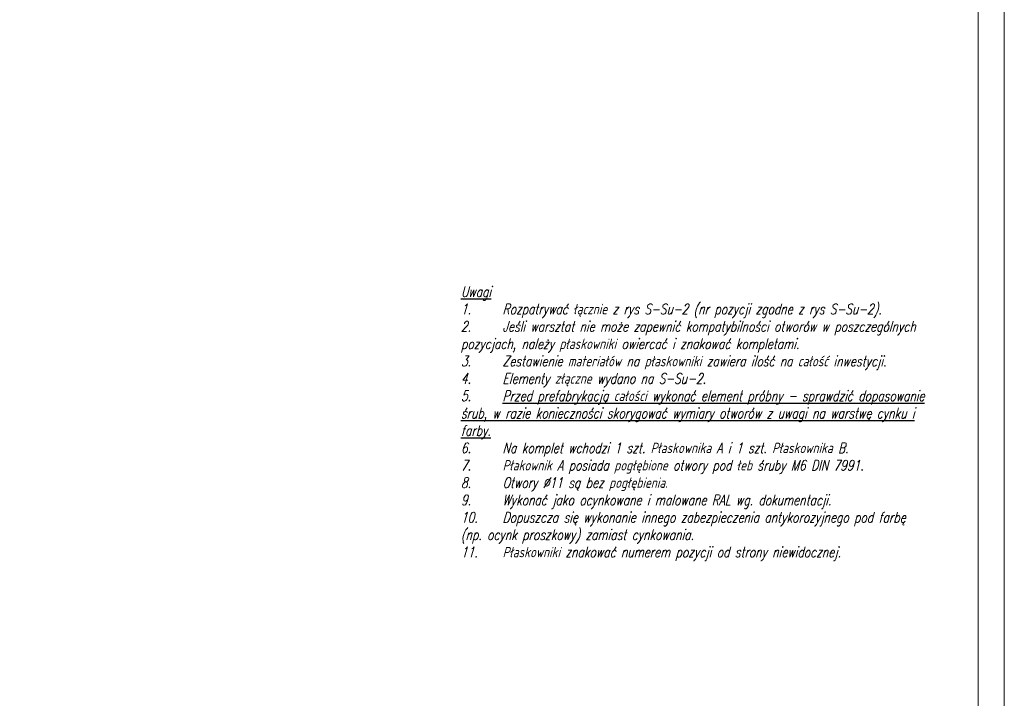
# Model space of a CAD drawing. Header units: millimetres. Extents: x -176817 to 571382, y -58489 to 156123.
# Tile 126 of 256: x -67219 to -65328, y 96994 to 98297. Entities that reach past the tile are written whole.
import ezdxf

# ---------------------------------------------------------------- set-up
doc = ezdxf.new("R2010")
doc.units = ezdxf.units.MM
doc.header["$LTSCALE"] = 0.2
doc.layers.add('-AAA Cienka', color=2, linetype='Continuous', lineweight=18)
doc.layers.add('-AAA Widok', color=2, linetype='Continuous', lineweight=30)
doc.styles.add('WYMIARY', font='ROMANS.shx', dxfattribs={"width": 0.75, "oblique": 15})

msp = doc.modelspace()

# ---------------------------------------------------------------- linework, layer by layer
at = {"layer": '-AAA Cienka'}
for points in [[(-74228.3869, 95765.4313), (-65328.3869, 95765.4313), (-65328.3869, 101345.4313), (-74228.3869, 101345.4313)], [(-74178.3869, 95815.4313), (-65378.3869, 95815.4313), (-65378.3869, 101295.4313), (-74178.3869, 101295.4313)]]:
    msp.add_lwpolyline(points, close=True, dxfattribs=at)

# ---------------------------------------------------------------- texts
at = {"layer": '-AAA Widok', "insert": (-66371.8492, 97521.6399), "char_height": 20, "width": 976.052488, "attachment_point": 4, "style": 'WYMIARY'}
msp.add_mtext('{\\LUwagi\\P\\pi-60,l60,t60;}1.^IRozpatrywać łącznie z rys S-Su-2 (nr pozycji zgodne z rys S-Su-2).\\P2.^IJeśli warsztat nie może zapewnić kompatybilności otworów w poszczególnych pozycjach, należy płaskowniki owiercać i znakować kompletami.\\P3.^IZestawienie materiałów na płaskowniki zawiera ilość na całość inwestycji.\\P4.^IElementy złączne wydano na S-Su-2.\\P5.^I{\\LPrzed prefabrykacją całości wykonać element próbny - sprawdzić dopasowanie śrub, w razie konieczności skorygować wymiary otworów z uwagi na warstwę cynku i farby.\\P}6.^INa komplet wchodzi 1 szt. Płaskownika A i 1 szt. Płaskownika B.\\P7.^IPłakownik A posiada pogłębione otwory pod łeb śruby M6 DIN 7991.\\P8.^IOtwory ∅11 są bez pogłębienia.\\P9.^IWykonać jako ocynkowane i malowane RAL wg. dokumentacji.\\P10.^IDopuszcza się wykonanie innego zabezpieczenia antykorozyjnego pod farbę (np. ocynk proszkowy) zamiast cynkowania.\\P11.^IPłaskowniki znakować numerem pozycji od strony niewidocznej.', dxfattribs=at)

doc.saveas('drawing.dxf')
